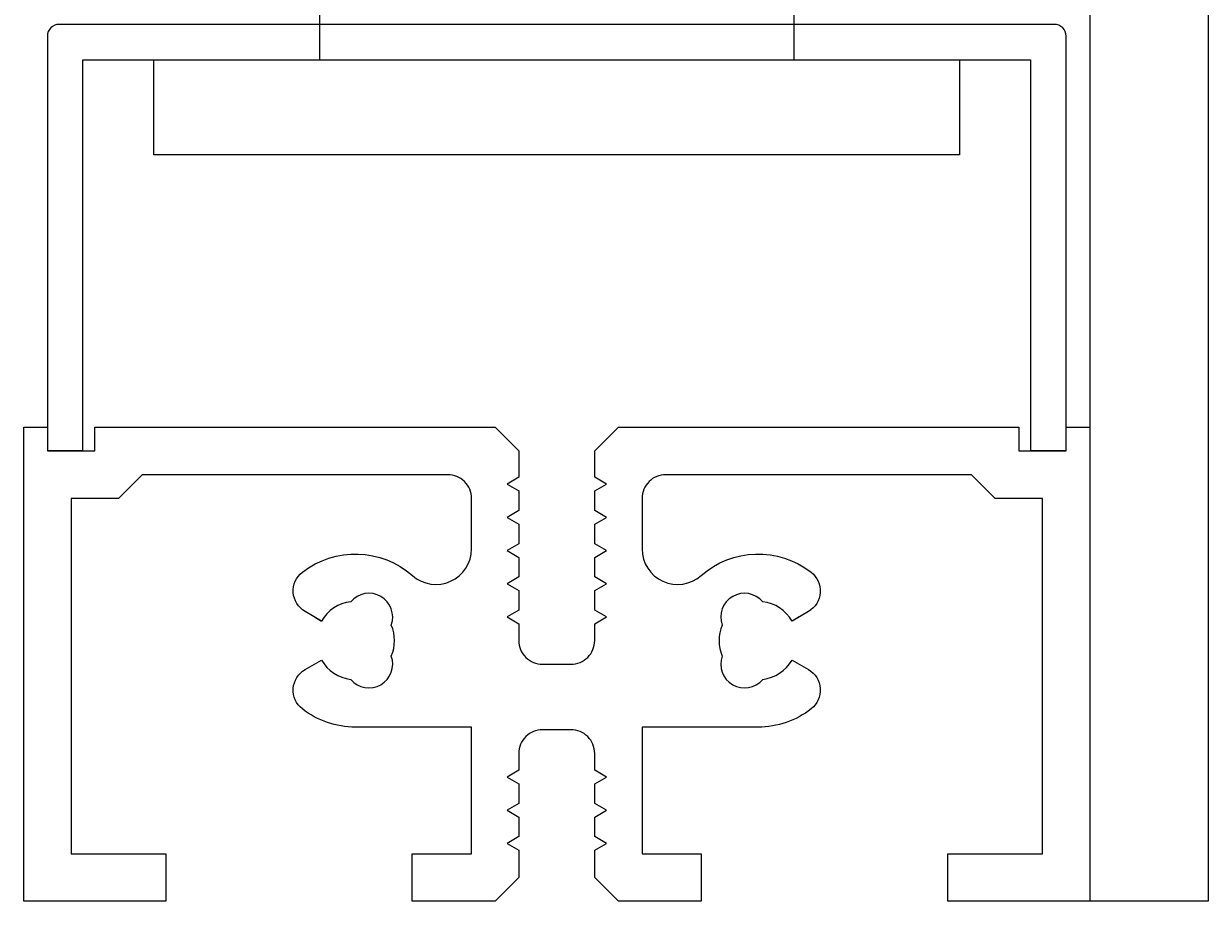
# Model space of a CAD drawing. Extents: x 0 to 532, y -51 to 380.
# Tile 1 of 52: x 30 to 80, y 29 to 66. Entities that reach past the tile are written whole.
import ezdxf

# ---------------------------------------------------------------- set-up
doc = ezdxf.new("R2010")
doc.units = 0
doc.header["$MEASUREMENT"] = 0
doc.layers.get('0').update_dxf_attribs({"linetype": 'CONTINUOUS'})
for name, color, linetype in [('U018', 1, 'CONTINUOUS'), ('U025', 2, 'CONTINUOUS'), ('U035', 3, 'CONTINUOUS')]:
    doc.layers.add(name, color=color, linetype=linetype)
doc.styles.add('ROMANS', font='TXT', dxfattribs={"width": 0.8})

# ---------------------------------------------------------------- blocks, each defined once
blk = doc.blocks.new('RAHMSEI')
for p, q in [((12, 32.732051), (11.825, 32.428942)), ((12, 12.267949), (11.825, 12.571058))]:
    blk.add_line(p, q)
blk.add_lwpolyline([(7.241325, 22.5), (7.241325, 21.9, -0.414214), (6.241325, 20.9), (5.53, 20.9), (5.241325, 20.4), (4.95265, 20.9), (4.13, 20.9), (3.841325, 20.4), (3.55265, 20.9), (2.73265, 20.9), (2.443975, 20.4), (2.155299, 20.9), (1.33265, 20.9), (1, 20.9), (0, 19.9), (0, 16.4), (2, 16.4), (2, 18.9), (7.35, 18.9), (7.35, 14, 0.166579), (8.1171, 11.761387, 0.532662), (9.772961, 11.874706), (10.175, 12.571058, -0.237114), (9.361077, 13.809128, -0.83887), (10.345838, 15.514785, -0.2067), (11.654162, 15.514785, -0.83887), (12.638923, 13.809128, -0.237114), (11.825, 12.571058), (12.227039, 11.874706, 0.532662), (13.8829, 11.761387, 0.359749), (13.741497, 16.409709, -0.645164), (14.868139, 18.9), (17, 18.9, -0.414214), (18, 17.9), (18, 5), (17, 4), (17, 2), (2, 2), (2, 6), (0, 6), (0, 0), (20, 0), (20, 1), (19, 1), (19, 2.5), (19, 1), (19, 3), (20, 3), (20, 19.9), (19, 20.9), (17.888675, 20.9), (17.6, 20.4), (17.311325, 20.9), (16.488675, 20.9), (16.2, 20.4), (15.911325, 20.9), (15.088675, 20.9), (14.8, 20.4), (14.511325, 20.9), (13.688675, 20.9), (13.4, 20.4), (13.111325, 20.9), (12.288675, 20.9), (12, 20.4), (11.711325, 20.9), (11, 20.9, -0.414214), (10, 21.9), (10, 22.5), (10, 23.1, -0.414214), (11, 24.1), (11.711325, 24.1), (12, 24.6), (12.288675, 24.1), (13.111325, 24.1), (13.4, 24.6), (13.688675, 24.1), (14.511325, 24.1), (14.8, 24.6), (15.088675, 24.1), (15.911325, 24.1), (16.2, 24.6), (16.488675, 24.1), (17.311325, 24.1), (17.6, 24.6), (17.888675, 24.1), (19, 24.1), (20, 25.1), (20, 42), (19, 42), (19, 44), (19, 42.5), (19, 44), (20, 44), (20, 45), (0, 45), (0, 39), (2, 39), (2, 43), (17, 43), (17, 41), (18, 40), (18, 27.1, -0.414214), (17, 26.1), (14.868139, 26.1, -0.645164), (13.741497, 28.590291, 0.359749), (13.8829, 33.238613, 0.532662), (12.227039, 33.125294), (11.825, 32.428942, -0.237114), (12.638923, 31.190872, -0.83887), (11.654162, 29.485215, -0.2067), (10.345838, 29.485215, -0.83887), (9.361077, 31.190872, -0.237114), (10.175, 32.428942), (9.772961, 33.125294, 0.532662), (8.1171, 33.238613, 0.166579), (7.35, 31), (7.35, 26.1), (2, 26.1), (2, 28.6), (0, 28.6), (0, 25.1), (1, 24.1), (1.33265, 24.1), (2.155299, 24.1), (2.443975, 24.6), (2.73265, 24.1), (3.55265, 24.1), (3.841325, 24.6), (4.13, 24.1), (4.95265, 24.1), (5.241325, 24.6), (5.53, 24.1), (6.241325, 24.1, -0.414214), (7.241325, 23.1)], format="xyb", close=True)

msp = doc.modelspace()

# ---------------------------------------------------------------- linework, layer by layer
at = {"layer": 'U018'}
msp.add_line((80, 28.79004), (75, 28.79004), dxfattribs=at)
for points in [[(75, 313.49738), (75, 184.22712), (75, 28.79004)], [(80, 313.49738), (80, 184.22712), (80, 28.79004)]]:
    msp.add_lwpolyline(points, dxfattribs=at)
at = {"layer": 'U025'}
msp.add_lwpolyline([(35.5, 64.29004), (42.5, 64.29004), (42.5, 68.29004), (53.5, 68.29004), (53.5, 70.29004), (60.5, 70.29004), (60.5, 68.29004), (62.5, 68.29004), (62.5, 64.29004), (69.5, 64.29004), (69.5, 60.29004), (35.5, 60.29004)], close=True, dxfattribs=at)
at = {"layer": 'U035'}
msp.add_lwpolyline([(72.5, 64.29004), (72.5, 47.79004), (74, 47.79004), (74, 65.29004, 0.414214), (73.5, 65.79004), (52.5, 65.79004), (31.5, 65.79004, 0.414214), (31, 65.29004), (31, 47.79004), (32.5, 47.79004), (32.5, 64.29004), (52.5, 64.29004)], format="xyb", close=True, dxfattribs=at)

# ---------------------------------------------------------------- block references
at = {"layer": 'U035', "xscale": -1, "rotation": 270}
msp.add_blockref('RAHMSEI', (30, 28.79004), dxfattribs=at)

# ---------------------------------------------------------------- texts
at = {"color": 6, "style": 'ROMANS', "width": 0.8}
msp.add_text('©SNL', height=0.001, dxfattribs=at).set_placement((72.99662, 30.79029))

doc.saveas('drawing.dxf')
